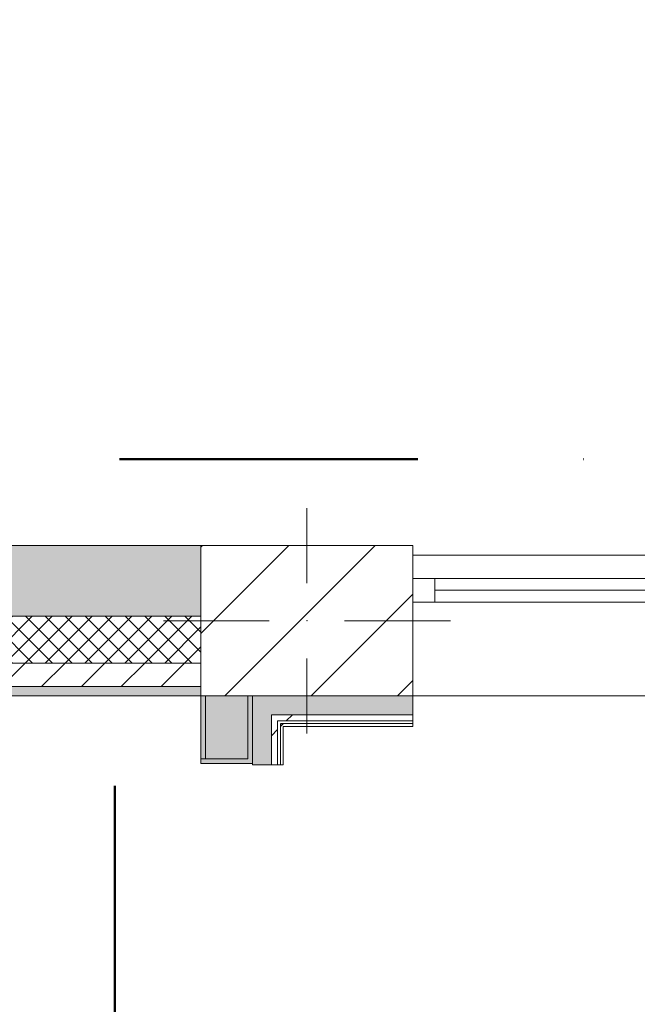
# Model space of a CAD drawing. Header units: millimetres. Extents: x -28277 to 305935, y -19284 to 4746.
# Tile 228 of 256: x 180297 to 181612, y -12995 to -10899. Entities that reach past the tile are written whole.
import ezdxf

# ---------------------------------------------------------------- set-up
doc = ezdxf.new("R2010")
doc.units = ezdxf.units.MM
doc.header["$MEASUREMENT"] = 0
doc.linetypes.add('Punto & Rayas', pattern=[1340.555525, 635, -352.777778, 0, -352.777747])
doc.linetypes.add('Wipeout_Contour', pattern=[1000, 0, -1000])
for name, color, linetype, lineweight, true_color in [('01_2D_Ambit_Pluma_Nº__242', 7, 'Continuous', 50, 0xfb0013), ('12_FAÇ_Façana_Pluma_Nº__102', 7, 'Continuous', 5, 0xcccccc), ('12_FAÇ_Façana_Pluma_Nº__174', 7, 'Continuous', 13, 0xe4ad2c), ('12_FAÇ_Façana_Pluma_Nº__176', 7, 'Continuous', 15, 0x93a0c6), ('Nuevo_08_E_Envans secs_Pluma_Nº__102', 7, 'Continuous', 5, 0xcccccc), ('Nuevo_08_E_Envans secs_Pluma_Nº__171', 171, 'Continuous', 13, 0xaaaaff), ('Nuevo_08_E_Envans secs_Pluma_Nº__177', 7, 'Continuous', 15, 0xf7e046)]:
    doc.layers.add(name, color=color, linetype=linetype, lineweight=lineweight, true_color=true_color)
for name, color, linetype in [('10_ESTR_Pilars', 7, 'Continuous'), ('12_FAÇ_Façana', 7, 'Continuous'), ('Nuevo_08_E_Envans secs', 7, 'Continuous'), ('Puertas Archicad', 7, 'Continuous'), ('Ventanas Archicad', 7, 'Continuous')]:
    doc.layers.add(name, color=color, linetype=linetype)
for name, color, linetype, lineweight in [('10_ESTR_Pilars_Pluma_Nº__20', 1, 'Continuous', 5), ('10_ESTR_Pilars_Pluma_Nº__28', 7, 'Continuous', 20), ('10_ESTR_Pilars_Pluma_Nº__42', 8, 'Continuous', 25), ('12_FAÇ_Façana_Pluma_Nº__1', 7, 'Continuous', 5), ('12_FAÇ_Façana_Pluma_Nº__2', 8, 'Continuous', 5), ('12_FAÇ_Façana_Pluma_Nº__7', 7, 'Continuous', 5), ('Nuevo_08_E_Envans secs_Pluma_Nº__1', 7, 'Continuous', 5), ('Nuevo_12_FAÇ_Façana_Pluma_Nº__1', 7, 'Continuous', 5), ('Puertas Archicad_Pluma_Nº__7', 7, 'Continuous', 5), ('Ventanas Archicad_Pluma_Nº__1', 7, 'Continuous', 5), ('Ventanas Archicad_Pluma_Nº__7', 7, 'Continuous', 5)]:
    doc.layers.add(name, color=color, linetype=linetype, lineweight=lineweight)
pattern_1 = [(45, (184431.643, 0), (-42.4264, 42.4264), [])]
pattern_2 = [(45, (184431.643, 0), (-21.213203, 21.213203), []), (135, (184431.643, 0), (21.213203, 21.213203), [])]
pattern_3 = [(0, (184431.64, 0), (0, 150), [0, -150])]
pattern_4 = [(45, (184431.64, 0), (-367.696, 367.696), [390, -130]), (45, (184431.64, 367.7), (-367.696, 367.696), [390, -130])]

# ---------------------------------------------------------------- blocks, each defined once
blk = doc.blocks.new('Ventana Vertical Multi-Faja 27_3')
at = {"layer": 'Ventanas Archicad_Pluma_Nº__1', "color": 7, "linetype": 'Continuous', "lineweight": 5}
for p, q in [((-600, 50), (600, 50)), ((-600, 0), (-550, 0)), ((-550, 0), (-550, -50)), ((-550, 0), (550, 0)), ((550, -50), (550, 0)), ((550, 0), (600, 0)), ((-550, -25), (550, -25)), ((-550, -50), (-600, -50)), ((550, -50), (-550, -50)), ((600, -50), (550, -50)), ((-600, -180), (-600, -155)), ((600, -180), (600, -155)), ((-600, -250), (600, -250))]:
    blk.add_line(p, q, dxfattribs=at)
at = {"layer": 'Ventanas Archicad_Pluma_Nº__7', "color": 7, "linetype": 'Continuous', "lineweight": 5}
for p, q in [((-600, 50), (-600, 30)), ((600, 50), (600, 30)), ((-600, 30), (-600, 0)), ((-600, 30), (-600, 0)), ((600, 30), (600, 0)), ((600, 30), (600, 0)), ((-600, 0), (-600, -50)), ((-600, 0), (-600, -50)), ((-600, 0), (-600, -50)), ((-600, 0), (-600, -50)), ((600, 0), (600, -50)), ((600, 0), (600, -50)), ((600, 0), (600, -50)), ((600, 0), (600, -50)), ((-600, -50), (-600, -80)), ((-600, -50), (-600, -80)), ((600, -50), (600, -80)), ((600, -50), (600, -80)), ((-600, -80), (-600, -155)), ((-600, -80), (-600, -155)), ((600, -80), (600, -155)), ((600, -80), (600, -155)), ((-600, -180), (-600, -230)), ((600, -180), (600, -230)), ((-600, -230), (-600, -250)), ((600, -230), (600, -250))]:
    blk.add_line(p, q, dxfattribs=at)
blk = doc.blocks.new('Muro_36_7', base_point=(182750.5, -12339))
at = {"layer": '12_FAÇ_Façana', "linetype": 'Continuous', "lineweight": 0, "true_color": 0x000000}
h = blk.add_hatch(dxfattribs=at)
h.set_pattern_fill('Yeso_0007', color=18, style=0, pattern_type=2)
h.set_pattern_definition(pattern_3)
h.paths.add_polyline_path([(181130.5, -12269), (181130.5, -12244), (181020.5, -12244), (181020.5, -12269)])
h = blk.add_hatch(dxfattribs=at)
h.set_pattern_fill('Yeso_0007', color=18, style=0, pattern_type=2)
h.set_pattern_definition(pattern_3)
h.paths.add_polyline_path([(182330.5, -12269), (182440.5, -12269), (182440.5, -12244), (182330.5, -12244)])
at = {"layer": '12_FAÇ_Façana_Pluma_Nº__102', "linetype": 'Continuous', "lineweight": 0, "true_color": 0xe5e5e5}
for points in [[(181020.5, -12169), (181020.5, -12244), (181130.5, -12244), (181130.5, -12059)], [(182440.5, -12169), (182330.5, -12059), (182330.5, -12244), (182440.5, -12244)]]:
    blk.add_hatch(color=254, dxfattribs=at).paths.add_polyline_path(points)
at = {"layer": '12_FAÇ_Façana_Pluma_Nº__174', "linetype": 'Continuous', "lineweight": 13, "true_color": 0xe4ad2c}
h = blk.add_hatch(dxfattribs=at)
h.set_pattern_fill('SATE_Aislamiento_0007', color=42, style=0, pattern_type=2)
h.set_pattern_definition(pattern_2)
h.paths.add_polyline_path([(182440.5, -12169), (182440.5, -12244), (182440.5, -12269), (182460.5, -12269), (182460.5, -12169)])
at = {"layer": '12_FAÇ_Façana_Pluma_Nº__176', "linetype": 'Continuous', "lineweight": 0, "true_color": 0x495063}
blk.add_hatch(color=251, dxfattribs=at).paths.add_polyline_path([(182330.5, -12339), (182420.5, -12339), (182420.5, -12319), (182330.5, -12319)])
at = {"layer": '12_FAÇ_Façana_Pluma_Nº__2', "linetype": 'Continuous', "lineweight": 5}
h = blk.add_hatch(dxfattribs=at)
h.set_pattern_fill('Ceramic_0007', color=8, style=0, pattern_type=2)
h.set_pattern_definition(pattern_1)
h.paths.add_polyline_path([(182420.5, -12269), (182330.5, -12269), (182330.5, -12319), (182420.5, -12319)])
at = {"layer": '12_FAÇ_Façana_Pluma_Nº__1', "color": 7, "linetype": 'Continuous', "lineweight": 5}
for p, q in [((181020.5, -12244), (181020.5, -12269)), ((181130.5, -12244), (181020.5, -12244)), ((181130.5, -12269), (181130.5, -12244)), ((182330.5, -12269), (182330.5, -12244)), ((182330.5, -12244), (182440.5, -12244)), ((182440.5, -12244), (182440.5, -12269)), ((181020.5, -12269), (181130.5, -12269)), ((182440.5, -12269), (182330.5, -12269))]:
    blk.add_line(p, q, dxfattribs=at)
at = {"layer": '12_FAÇ_Façana_Pluma_Nº__7', "color": 7, "linetype": 'Continuous', "lineweight": 5}
for p, q in [((181130.5, -12039), (181130.5, -12059)), ((182330.5, -12039), (182330.5, -12059)), ((181130.5, -12059), (181130.5, -12089)), ((181130.5, -12059), (181130.5, -12089)), ((182330.5, -12059), (182330.5, -12089)), ((182330.5, -12059), (182330.5, -12089)), ((181130.5, -12089), (181130.5, -12139)), ((181130.5, -12089), (181130.5, -12139)), ((182330.5, -12089), (182330.5, -12139)), ((182330.5, -12089), (182330.5, -12139)), ((181130.5, -12139), (181130.5, -12169)), ((181130.5, -12139), (181130.5, -12169)), ((182330.5, -12139), (182330.5, -12169)), ((182330.5, -12139), (182330.5, -12169)), ((181020.5, -12169), (181020.5, -12244)), ((181130.5, -12169), (181130.5, -12244)), ((181130.5, -12169), (181130.5, -12244)), ((182330.5, -12169), (182330.5, -12244)), ((182330.5, -12169), (182330.5, -12244)), ((182440.5, -12169), (182460.5, -12169)), ((182440.5, -12169), (182440.5, -12244)), ((181130.5, -12269), (181130.5, -12319)), ((182330.5, -12269), (182330.5, -12319)), ((182460.5, -12269), (182440.5, -12269)), ((181130.5, -12319), (181130.5, -12339)), ((182330.5, -12319), (182420.5, -12319)), ((182330.5, -12319), (182330.5, -12339))]:
    blk.add_line(p, q, dxfattribs=at)
at = {"layer": '12_FAÇ_Façana_Pluma_Nº__7', "color": 7, "linetype": 'Continuous', "lineweight": 5, "flags": 128}
blk.add_lwpolyline([(182330.5, -12339), (182420.5, -12339)], dxfattribs=at)
at = {"layer": 'Nuevo_12_FAÇ_Façana_Pluma_Nº__1', "color": 7, "linetype": 'Continuous', "lineweight": 5}
for p, q in [((182420.5, -12269), (182420.5, -12319)), ((182420.5, -12319), (182420.5, -12339))]:
    blk.add_line(p, q, dxfattribs=at)
at = {"layer": 'Ventanas Archicad', "color": 253, "linetype": 'Continuous', "lineweight": 5, "true_color": 0xa4a4a6, "zscale": 1000}
blk.add_blockref('Ventana Vertical Multi-Faja 27_3', (181730.5, -12089), dxfattribs=at)
blk = doc.blocks.new('Muro_55_7', base_point=(181130.5, -12339))
at = {"layer": '12_FAÇ_Façana_Pluma_Nº__102', "linetype": 'Continuous', "lineweight": 0, "true_color": 0xe5e5e5}
blk.add_hatch(color=254, dxfattribs=at).paths.add_polyline_path([(178590.5, -12019), (178590.5, -12169), (180682.7, -12169), (180682.7, -12019)])
at = {"layer": '12_FAÇ_Façana_Pluma_Nº__174', "linetype": 'Continuous', "lineweight": 13, "true_color": 0xe4ad2c}
h = blk.add_hatch(dxfattribs=at)
h.set_pattern_fill('SATE_Aislamiento_0007', color=42, style=0, pattern_type=2)
h.set_pattern_definition(pattern_2)
h.paths.add_polyline_path([(178590.5, -12169), (178590.5, -12269), (180682.7, -12269), (180682.7, -12169)])
at = {"layer": '12_FAÇ_Façana_Pluma_Nº__176', "linetype": 'Continuous', "lineweight": 0, "true_color": 0x495063}
blk.add_hatch(color=251, dxfattribs=at).paths.add_polyline_path([(180682.7, -12319), (178590.5, -12319), (178590.5, -12339), (180682.7, -12339)])
at = {"layer": '12_FAÇ_Façana_Pluma_Nº__2', "linetype": 'Continuous', "lineweight": 5}
h = blk.add_hatch(dxfattribs=at)
h.set_pattern_fill('Ceramic_0007', color=8, style=0, pattern_type=2)
h.set_pattern_definition(pattern_1)
h.paths.add_polyline_path([(178590.5, -12269), (178590.5, -12319), (180682.7, -12319), (180682.7, -12269)])
at = {"layer": '12_FAÇ_Façana_Pluma_Nº__7', "color": 7, "linetype": 'Continuous', "lineweight": 5}
for p, q in [((178590.5, -12169), (180682.7, -12169)), ((178590.5, -12269), (180682.7, -12269)), ((178590.5, -12319), (180682.7, -12319))]:
    blk.add_line(p, q, dxfattribs=at)
at = {"layer": '12_FAÇ_Façana_Pluma_Nº__7', "color": 7, "linetype": 'Continuous', "lineweight": 5, "flags": 128}
for points in [[(180682.7, -12019), (178590.5, -12019)], [(178590.5, -12019), (178590.5, -12059)], [(178590.5, -12339), (180682.7, -12339)]]:
    blk.add_lwpolyline(points, dxfattribs=at)
blk = doc.blocks.new('Puerta Corredera Exterior 27')
at = {"layer": 'Puertas Archicad_Pluma_Nº__7', "color": 7, "linetype": 'Continuous', "lineweight": 5}
for p in [(-577, 0), (-587, -110)]:
    blk.add_line(p, (-577, -110), dxfattribs=at)
blk = doc.blocks.new('Muro_79_7', base_point=(180682.7, -17084))
at = {"layer": '12_FAÇ_Façana_Pluma_Nº__102', "linetype": 'Continuous', "lineweight": 0, "true_color": 0xe5e5e5}
blk.add_hatch(color=254, dxfattribs=at).paths.add_polyline_path([(180692.7, -12473), (180782.7, -12473), (180782.7, -12339), (180692.7, -12339)])
at = {"layer": '12_FAÇ_Façana_Pluma_Nº__176', "linetype": 'Continuous', "lineweight": 0, "true_color": 0x495063}
for points in [[(180692.7, -12339), (180682.7, -12339), (180682.7, -12473), (180692.7, -12473)], [(180782.7, -12473), (180792.7, -12473), (180792.7, -12339), (180782.7, -12339)], [(180792.7, -12483), (180792.7, -12473), (180782.7, -12473), (180682.7, -12473), (180682.7, -12483)]]:
    blk.add_hatch(color=251, dxfattribs=at).paths.add_polyline_path(points)
at = {"layer": '12_FAÇ_Façana_Pluma_Nº__7', "color": 7, "linetype": 'Continuous', "lineweight": 5}
for p, q in [((180692.7, -12339), (180692.7, -12473)), ((180782.7, -12473), (180782.7, -12339)), ((180682.7, -12473), (180682.7, -12483)), ((180782.7, -12473), (180682.7, -12473)), ((180682.7, -12483), (180792.7, -12483)), ((180792.7, -12473), (180792.7, -12483))]:
    blk.add_line(p, q, dxfattribs=at)
at = {"layer": '12_FAÇ_Façana_Pluma_Nº__7', "color": 7, "linetype": 'Continuous', "lineweight": 5, "flags": 128}
for points in [[(180682.7, -12339), (180682.7, -12473)], [(180792.7, -12473), (180792.7, -12339)]]:
    blk.add_lwpolyline(points, dxfattribs=at)
at = {"layer": 'Puertas Archicad', "color": 253, "linetype": 'Continuous', "lineweight": 5, "true_color": 0xa4a4a6, "xscale": -1, "zscale": 1000, "rotation": 90}
blk.add_blockref('Puerta Corredera Exterior 27', (180682.7, -13060), dxfattribs=at)
blk = doc.blocks.new('*X724', base_point=(184431.6, 0))
at = {"layer": 'Nuevo_08_E_Envans secs_Pluma_Nº__102', "linetype": 'Continuous', "lineweight": 5, "true_color": 0xcccccc}
blk.add_hatch(color=254, dxfattribs=at).paths.add_polyline_path([(180792.7, -12339), (180832.7, -12379), (180832.7, -12339)])
blk = doc.blocks.new('*X725', base_point=(184431.6, 0))
at = {"layer": 'Nuevo_08_E_Envans secs_Pluma_Nº__102', "linetype": 'Continuous', "lineweight": 5, "true_color": 0xcccccc}
blk.add_hatch(color=254, dxfattribs=at).paths.add_polyline_path([(180792.7, -12379), (180792.7, -12485.4), (180832.7, -12485.4), (180832.7, -12379)])
blk = doc.blocks.new('*X726', base_point=(184431.6, 0))
at = {"layer": 'Nuevo_08_E_Envans secs_Pluma_Nº__102', "linetype": 'Continuous', "lineweight": 5, "true_color": 0xcccccc}
blk.add_hatch(color=254, dxfattribs=at).paths.add_polyline_path([(180792.7, -12379), (180832.7, -12379), (180792.7, -12339)])
blk = doc.blocks.new('Muro_201_7', base_point=(180857.7, -12485.4))
at = {"layer": 'Nuevo_08_E_Envans secs_Pluma_Nº__1', "color": 7, "linetype": 'Continuous', "lineweight": 5, "flags": 128}
blk.add_lwpolyline([(180792.7, -12339), (180792.7, -12485.4)], dxfattribs=at)
at = {"color": 254, "linetype": 'Wipeout_Contour', "lineweight": 0, "ltscale": 543840.484688}
blk.add_wipeout([(180851.7, -12398), (180857.7, -12404), (180857.7, -12398)], dxfattribs=at).dxf.layer = 'Nuevo_08_E_Envans secs'
at = {"layer": 'Nuevo_08_E_Envans secs_Pluma_Nº__171', "linetype": 'Continuous', "lineweight": 13, "true_color": 0xaaaaff}
h = blk.add_hatch(dxfattribs=at)
h.set_pattern_fill('Panellat_HPL_0007', color=161, style=0, pattern_type=2)
h.set_pattern_definition(pattern_4)
h.paths.add_polyline_path([(180851.7, -12398), (180857.7, -12404), (180857.7, -12398)])
at = {"color": 254, "linetype": 'Wipeout_Contour', "lineweight": 0, "ltscale": 543794.167575}
blk.add_wipeout([(180832.7, -12379), (180845.7, -12392), (180845.7, -12379)], dxfattribs=at).dxf.layer = 'Nuevo_08_E_Envans secs'
at = {"color": 254, "linetype": 'Wipeout_Contour', "lineweight": 0, "ltscale": 725129.639974}
blk.add_wipeout([(180851.7, -12404), (180851.7, -12485.4), (180857.7, -12485.4), (180857.7, -12404)], dxfattribs=at).dxf.layer = 'Nuevo_08_E_Envans secs'
at = {"layer": 'Nuevo_08_E_Envans secs_Pluma_Nº__171', "linetype": 'Continuous', "lineweight": 13, "true_color": 0xaaaaff}
h = blk.add_hatch(dxfattribs=at)
h.set_pattern_fill('Panellat_HPL_0007', color=161, style=0, pattern_type=2)
h.set_pattern_definition(pattern_4)
h.paths.add_polyline_path([(180851.7, -12404), (180851.7, -12485.4), (180857.7, -12485.4), (180857.7, -12404)])
at = {"layer": 'Nuevo_08_E_Envans secs_Pluma_Nº__177', "linetype": 'Continuous', "lineweight": 15, "true_color": 0xf7e046}
h = blk.add_hatch(dxfattribs=at)
h.set_pattern_fill('Panellat_HPL_0007', color=53, style=0, pattern_type=2)
h.set_pattern_definition(pattern_4)
h.paths.add_polyline_path([(180832.7, -12379), (180845.7, -12392), (180845.7, -12379)])
at = {"layer": 'Nuevo_08_E_Envans secs', "color": 7, "lineweight": 20}
blk.add_blockref('*X724', (184431.6, 0), dxfattribs=at)
at = {"color": 254, "linetype": 'Wipeout_Contour', "lineweight": 0, "ltscale": 543835.975257}
blk.add_wipeout([(180851.7, -12404), (180857.7, -12404), (180851.7, -12398)], dxfattribs=at).dxf.layer = 'Nuevo_08_E_Envans secs'
at = {"layer": 'Nuevo_08_E_Envans secs_Pluma_Nº__171', "linetype": 'Continuous', "lineweight": 13, "true_color": 0xaaaaff}
h = blk.add_hatch(dxfattribs=at)
h.set_pattern_fill('Panellat_HPL_0007', color=161, style=0, pattern_type=2)
h.set_pattern_definition(pattern_4)
h.paths.add_polyline_path([(180851.7, -12404), (180857.7, -12404), (180851.7, -12398)])
at = {"layer": 'Nuevo_08_E_Envans secs_Pluma_Nº__1', "color": 7, "linetype": 'Continuous', "lineweight": 5, "flags": 128}
blk.add_lwpolyline([(180857.7, -12485.4), (180857.7, -12404)], dxfattribs=at)
at = {"color": 254, "linetype": 'Wipeout_Contour', "lineweight": 0, "ltscale": 725066.14472}
blk.add_wipeout([(180832.7, -12392), (180832.7, -12485.4), (180845.7, -12485.4), (180845.7, -12392)], dxfattribs=at).dxf.layer = 'Nuevo_08_E_Envans secs'
at = {"layer": 'Nuevo_08_E_Envans secs_Pluma_Nº__177', "linetype": 'Continuous', "lineweight": 15, "true_color": 0xf7e046}
h = blk.add_hatch(dxfattribs=at)
h.set_pattern_fill('Panellat_HPL_0007', color=53, style=0, pattern_type=2)
h.set_pattern_definition(pattern_4)
h.paths.add_polyline_path([(180832.7, -12392), (180832.7, -12485.4), (180845.7, -12485.4), (180845.7, -12392)])
at = {"layer": 'Nuevo_08_E_Envans secs_Pluma_Nº__1', "color": 7, "linetype": 'Continuous', "lineweight": 5, "flags": 128}
for points in [[(180832.7, -12485.4), (180792.7, -12485.4)], [(180845.7, -12485.4), (180832.7, -12485.4)], [(180851.7, -12485.4), (180845.7, -12485.4)], [(180857.7, -12485.4), (180851.7, -12485.4)]]:
    blk.add_lwpolyline(points, dxfattribs=at)
at = {"color": 254, "linetype": 'Wipeout_Contour', "lineweight": 0, "ltscale": 543783.152224}
blk.add_wipeout([(180832.7, -12392), (180845.7, -12392), (180832.7, -12379)], dxfattribs=at).dxf.layer = 'Nuevo_08_E_Envans secs'
at = {"layer": 'Nuevo_08_E_Envans secs_Pluma_Nº__177', "linetype": 'Continuous', "lineweight": 15, "true_color": 0xf7e046}
h = blk.add_hatch(dxfattribs=at)
h.set_pattern_fill('Panellat_HPL_0007', color=53, style=0, pattern_type=2)
h.set_pattern_definition(pattern_4)
h.paths.add_polyline_path([(180832.7, -12392), (180845.7, -12392), (180832.7, -12379)])
at = {"layer": 'Nuevo_08_E_Envans secs_Pluma_Nº__1', "color": 7, "linetype": 'Continuous', "lineweight": 5}
for p, q in [((180845.7, -12379), (180832.7, -12379)), ((180832.7, -12485.4), (180832.7, -12379)), ((180851.7, -12392), (180845.7, -12392)), ((180845.7, -12485.4), (180845.7, -12392)), ((180857.7, -12398), (180851.7, -12398)), ((180851.7, -12485.4), (180851.7, -12398))]:
    blk.add_line(p, q, dxfattribs=at)
at = {"layer": 'Nuevo_08_E_Envans secs', "color": 7, "lineweight": 20}
for name in ['*X726', '*X725']:
    blk.add_blockref(name, (184431.6, 0), dxfattribs=at)
blk = doc.blocks.new('*X728', base_point=(184431.6, 0))
at = {"layer": 'Nuevo_08_E_Envans secs_Pluma_Nº__102', "linetype": 'Continuous', "lineweight": 5, "true_color": 0xcccccc}
blk.add_hatch(color=254, dxfattribs=at).paths.add_polyline_path([(180832.7, -12379), (181133.7, -12379), (181133.7, -12339), (180832.7, -12339)])
blk = doc.blocks.new('Muro_202_7', base_point=(180857.7, -12404))
at = {"color": 254, "linetype": 'Wipeout_Contour', "lineweight": 0, "ltscale": 725680.320886}
blk.add_wipeout([(180857.7, -12404), (181133.7, -12404), (181133.7, -12398), (180857.7, -12398)], dxfattribs=at).dxf.layer = 'Nuevo_08_E_Envans secs'
at = {"layer": 'Nuevo_08_E_Envans secs_Pluma_Nº__171', "linetype": 'Continuous', "lineweight": 13, "true_color": 0xaaaaff}
h = blk.add_hatch(dxfattribs=at)
h.set_pattern_fill('Panellat_HPL_0007', color=161, style=0, pattern_type=2)
h.set_pattern_definition(pattern_4)
h.paths.add_polyline_path([(180857.7, -12404), (181133.7, -12404), (181133.7, -12398), (180857.7, -12398)])
at = {"layer": 'Nuevo_08_E_Envans secs_Pluma_Nº__1', "color": 7, "linetype": 'Continuous', "lineweight": 5, "flags": 128}
blk.add_lwpolyline([(180857.7, -12404), (181133.7, -12404)], dxfattribs=at)
at = {"color": 254, "linetype": 'Wipeout_Contour', "lineweight": 0, "ltscale": 725652.141963}
blk.add_wipeout([(180845.7, -12392), (181133.7, -12392), (181133.7, -12379), (180845.7, -12379)], dxfattribs=at).dxf.layer = 'Nuevo_08_E_Envans secs'
at = {"layer": 'Nuevo_08_E_Envans secs_Pluma_Nº__177', "linetype": 'Continuous', "lineweight": 15, "true_color": 0xf7e046}
h = blk.add_hatch(dxfattribs=at)
h.set_pattern_fill('Panellat_HPL_0007', color=53, style=0, pattern_type=2)
h.set_pattern_definition(pattern_4)
h.paths.add_polyline_path([(180845.7, -12392), (181133.7, -12392), (181133.7, -12379), (180845.7, -12379)])
at = {"layer": 'Nuevo_08_E_Envans secs_Pluma_Nº__1', "color": 7, "linetype": 'Continuous', "lineweight": 5}
for p, q in [((180845.7, -12379), (180832.7, -12379)), ((180845.7, -12379), (181133.7, -12379)), ((180851.7, -12392), (180845.7, -12392)), ((180851.7, -12392), (181133.7, -12392)), ((180857.7, -12398), (180851.7, -12398)), ((180857.7, -12398), (181133.7, -12398))]:
    blk.add_line(p, q, dxfattribs=at)
at = {"layer": 'Nuevo_08_E_Envans secs_Pluma_Nº__1', "color": 7, "linetype": 'Continuous', "lineweight": 5, "flags": 128}
for points in [[(181133.7, -12379), (181133.7, -12339)], [(181133.7, -12392), (181133.7, -12379)], [(181133.7, -12398), (181133.7, -12392)], [(181133.7, -12404), (181133.7, -12398)]]:
    blk.add_lwpolyline(points, dxfattribs=at)
at = {"layer": 'Nuevo_08_E_Envans secs', "color": 7, "lineweight": 20}
blk.add_blockref('*X728', (184431.6, 0), dxfattribs=at)
blk = doc.blocks.new('Pilar_20_7', base_point=(180908.2, -12179))
at = {"color": 254, "linetype": 'Wipeout_Contour', "lineweight": 0, "ltscale": 725271.23523}
blk.add_wipeout([(180682.7, -12339), (181133.7, -12339), (181133.7, -12019), (180682.7, -12019)], dxfattribs=at).dxf.layer = '10_ESTR_Pilars'
at = {"layer": '10_ESTR_Pilars_Pluma_Nº__42', "linetype": 'Continuous', "lineweight": 25}
h = blk.add_hatch(dxfattribs=at)
h.set_pattern_fill('00_GCT_trama_45º_e1_400__03', color=8, style=0, pattern_type=2)
h.set_pattern_definition([(45, (184431.64, 0), (-91.9239, 91.9239), [])])
h.paths.add_polyline_path([(180682.7, -12339), (181133.7, -12339), (181133.7, -12019), (180682.7, -12019)])
at = {"layer": '10_ESTR_Pilars_Pluma_Nº__20', "color": 1, "linetype": 'Continuous', "lineweight": 5}
for p, q in [((180908.2, -12099), (180908.2, -11939)), ((180828.2, -12179), (180602.7, -12179)), ((180988.2, -12179), (181213.7, -12179)), ((180908.2, -12259), (180908.2, -12419))]:
    blk.add_line(p, q, dxfattribs=at)
blk.add_point((180908.2, -12179), dxfattribs=at)
at = {"layer": '10_ESTR_Pilars_Pluma_Nº__28', "color": 7, "linetype": 'Continuous', "lineweight": 20, "flags": 128}
blk.add_lwpolyline([(180682.7, -12339), (181133.7, -12339), (181133.7, -12019), (180682.7, -12019)], close=True, dxfattribs=at)

msp = doc.modelspace()

# ---------------------------------------------------------------- linework, layer by layer
at = {"layer": '01_2D_Ambit_Pluma_Nº__242', "color": 1, "linetype": 'Punto & Rayas', "lineweight": 50, "true_color": 0xfb0013, "flags": 128}
msp.add_lwpolyline([(155931.626, 1816.795), (155931.626, 4745.928), (192311.213, 4745.928), (192311.213, -1396.866), (190905.792, -1396.866), (190905.792, -11392.724), (191347.947, -11392.724), (191347.947, -17756.595), (180499.362, -17756.595), (180499.362, -11834.879), (181983.739, -11834.879), (181983.739, -2249.593), (161120.47, -2249.593), (161120.47, 1816.795)], close=True, dxfattribs=at)

# ---------------------------------------------------------------- block references
at = {"layer": '12_FAÇ_Façana', "color": 7, "lineweight": 20}
for name, p in [('Muro_55_7', (181130.534, -12338.976)), ('Muro_36_7', (182750.534, -12338.976)), ('Muro_79_7', (180682.749, -17083.976))]:
    msp.add_blockref(name, p, dxfattribs=at)

# ---------------------------------------------------------------- next in the draw order: block references
at = {"layer": 'Nuevo_08_E_Envans secs', "color": 7, "lineweight": 20}
msp.add_blockref('Muro_201_7', (180857.749, -12485.399), dxfattribs=at)

# ---------------------------------------------------------------- next in the draw order: block references
msp.add_blockref('Muro_202_7', (180857.749, -12403.976), dxfattribs=at)

# ---------------------------------------------------------------- next in the draw order: block references
at = {"layer": '10_ESTR_Pilars', "color": 7, "lineweight": 20}
msp.add_blockref('Pilar_20_7', (180908.249, -12178.976), dxfattribs=at)

doc.saveas('drawing.dxf')
